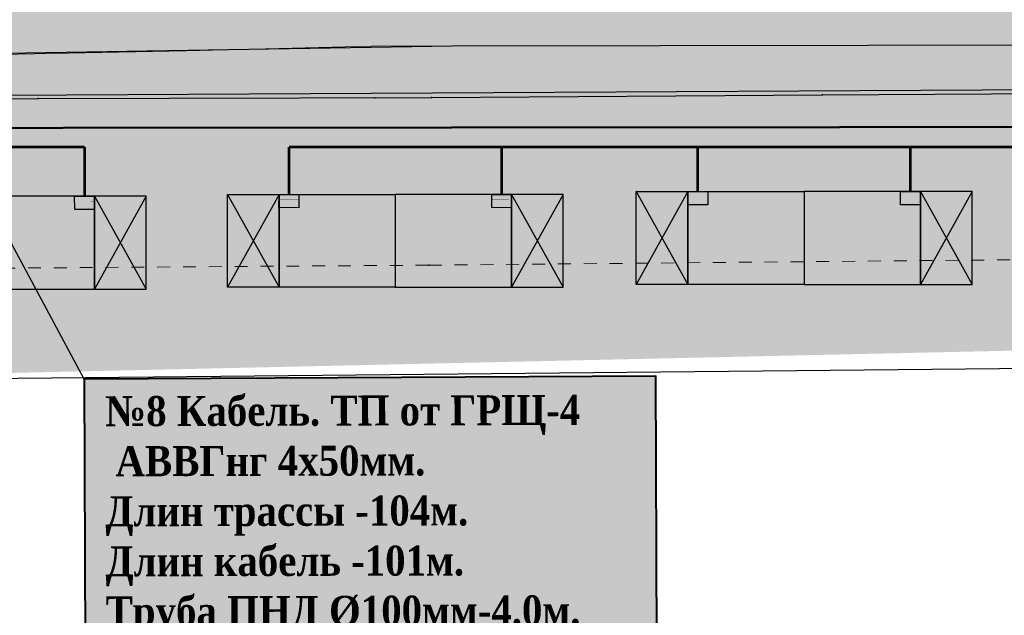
# Model space of a CAD drawing. Extents: x 4085 to 16701, y -65 to 10948.
# Tile 197 of 256: x 15092 to 15130, y 10793 to 10816. Entities that reach past the tile are written whole.
import ezdxf
from ezdxf.xclip import XClip

# ---------------------------------------------------------------- set-up
doc = ezdxf.new("R2010")
doc.units = 0
doc.header["$MEASUREMENT"] = 0
doc.header["$XCLIPFRAME"] = 0
doc.linetypes.add('CONTI', pattern=[0])
doc.linetypes.add('STRIHSMALL', pattern=[1, 0.5, -0.5])
doc.layers.get('0').update_dxf_attribs({"color": 250, "linetype": 'CONTI'})
for name, color, linetype in [('(0001) граница', 7, 'Continuous'), ('(035) Откосы', 7, 'Continuous'), ('PI_TTDEFAULT', 5, 'CONTI'), ('Электрика', 7, 'Continuous')]:
    doc.layers.add(name, color=color, linetype=linetype)
doc.layers.add('.', color=7, linetype='Continuous', lineweight=15)
doc.layers.add('0ZG - GOR-INCE', color=5, linetype='Continuous', lineweight=15)
doc.styles.get("Standard").update_dxf_attribs({"font": 'times.ttf'})
doc.linetypes.add('ОТКОСЫ_НЕУКР1', pattern='A,0.5,["|",Standard,S=-1.199999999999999,R=0,X=0,Y=1.199999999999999],1,["|",Standard,S=-0.5,R=0,X=0,Y=0.5],0.5', length=2)

# ---------------------------------------------------------------- blocks, each defined once
blk = doc.blocks.new('wedwedwedewdewd')
at = {"layer": '.', "linetype": 'Continuous'}
h = blk.add_hatch(color=256, dxfattribs=at)
h.dxf.hatch_style = 1
h.set_gradient(color1=(255, 217, 179), color2=(255, 209, 163), one_color=1, tint=0.8199999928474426, name='HEMISPHERICAL')
h.paths.add_polyline_path([(16128.6629179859, 10756.6104308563), (16126.6629179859, 10756.6104308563), (16126.6629179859, 10760.2104308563), (16128.6629179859, 10760.2104308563)])
h.paths.add_polyline_path([(16137.6629179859, 10756.6104308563), (16139.6629179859, 10756.6104308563), (16139.6629179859, 10760.2104308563), (16137.6629179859, 10760.2104308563)])
h = blk.add_hatch(color=256, dxfattribs=at)
h.dxf.hatch_style = 1
h.set_gradient(color1=(255, 127, 127), color2=(255, 133, 133), one_color=1, tint=0.7599999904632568, name='HEMISPHERICAL')
h.paths.add_polyline_path([(16133.1629179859, 10760.2104308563), (16133.1629179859, 10756.6104308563), (16137.6629179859, 10756.6104308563), (16137.6629179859, 10760.2104308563)])
h.paths.add_polyline_path([(16133.1629179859, 10760.2104308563), (16133.1629179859, 10756.6104308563), (16128.6629179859, 10756.6104308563), (16128.6629179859, 10760.2104308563)])
at = {"linetype": 'Continuous'}
for points in [[(16128.6629179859, 10756.6104308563), (16126.6629179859, 10756.6104308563), (16126.6629179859, 10760.2104308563), (16128.6629179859, 10760.2104308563)], [(16133.1629179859, 10760.2104308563), (16133.1629179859, 10756.6104308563), (16128.6629179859, 10756.6104308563), (16128.6629179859, 10760.2104308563)], [(16133.1629179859, 10760.2104308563), (16133.1629179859, 10756.6104308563), (16137.6629179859, 10756.6104308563), (16137.6629179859, 10760.2104308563)], [(16137.6629179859, 10756.6104308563), (16139.6629179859, 10756.6104308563), (16139.6629179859, 10760.2104308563), (16137.6629179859, 10760.2104308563)]]:
    blk.add_lwpolyline(points, close=True, dxfattribs=at)
for points in [[(16126.6629179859, 10760.2104308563), (16128.6629179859, 10756.6104308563)], [(16128.6629179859, 10760.2104308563), (16126.6629179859, 10756.6104308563)], [(16137.6629179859, 10760.2104308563), (16139.6629179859, 10756.6104308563)], [(16139.6629179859, 10760.2104308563), (16137.6629179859, 10756.6104308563)]]:
    blk.add_lwpolyline(points, dxfattribs=at)
blk = doc.blocks.new('DWQDWQDWQDW')
at = {"layer": '(035) Откосы', "color": 253, "linetype": 'ОТКОСЫ_НЕУКР1', "elevation": -0.6170000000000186, "flags": 128}
blk.add_lwpolyline([(16564.2685543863, 8940.05366447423), (16571.56438794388, 8940.049617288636), (16579.24229880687, 8940.682216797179), (16586.23834138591, 8939.28798064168), (16594.08376090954, 8937.329337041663), (16596.23756082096, 8937.07311931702), (16604.99378058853, 8932.406532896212), (16613.69562732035, 8927.074860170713), (16626.47846730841, 8919.280967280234), (16639.49087866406, 8911.319458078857), (16651.9820064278, 8903.85268458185), (16664.47700269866, 8896.490241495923), (16677.09143031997, 8889.065860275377), (16679.39855639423, 8887.981581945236), (16695.2108295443, 8881.729711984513), (16708.65326078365, 8876.525155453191), (16722.23698177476, 8871.77063759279), (16735.50823853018, 8868.774063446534), (16749.63002218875, 8865.606017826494), (16760.99577287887, 8864.573100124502), (16775.79265262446, 8863.378462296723), (16791.22906654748, 8862.267464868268), (16804.74432975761, 8861.94847750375), (16819.74132904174, 8861.653146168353), (16835.02693216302, 8861.360536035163), (16850.25698425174, 8861.043143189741), (16865.37728238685, 8860.79020800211), (16880.60442877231, 8860.5237254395), (16895.80853699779, 8860.385576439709), (16909.27623827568, 8864.858854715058), (16923.90202324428, 8869.7262688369), (16938.08048568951, 8874.446364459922), (16952.65749232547, 8879.342421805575), (16966.66929764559, 8883.988184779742), (16980.80614278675, 8888.7491203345), (16994.83943295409, 8893.431466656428), (16997.11785405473, 8894.36489901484), (17001.96598783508, 8896.979129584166), (17014.00648242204, 8903.364783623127), (17016.84216589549, 8904.618776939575), (17018.16922240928, 8905.356490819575), (17021.24240132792, 8907.064878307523), (17025.47054322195, 8909.6625474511)], dxfattribs=at)
at = {"color": 253, "linetype": 'Continuous', "elevation": -0.6170000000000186}
blk.add_lwpolyline([(16562.18063359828, 8941.934712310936), (16579.37002182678, 8942.908548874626), (16596.98241794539, 8939.147166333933), (16618.54894594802, 8926.646625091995, 0.02197958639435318), (16678.79663357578, 8890.526571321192, 0.01507167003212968), (16722.66014219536, 8873.868075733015), (16750.42929275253, 8867.603467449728), (16790.58345219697, 8864.285187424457, 0.01330051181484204), (16847.98186172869, 8863.082048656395), (16895.37651316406, 8862.057228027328), (16949.57757229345, 8880.2725550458, 0.04650476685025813), (16996.14201924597, 8896.840733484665), (17017.23438593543, 8907.707821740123), (17025.51246180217, 8912.472396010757)], format="xyb", dxfattribs=at)
at = {"color": 253, "linetype": 'STRIHSMALL', "elevation": -0.2409999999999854}
blk.add_lwpolyline([(16593.21583156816, 8931.924035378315), (16614.44362853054, 8919.185168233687), (16675.036071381, 8883.007916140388), (16720.64128200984, 8865.661257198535), (16749.28270343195, 8859.111734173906), (16790.49098786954, 8855.53213624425), (16849.99348042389, 8854.548292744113), (16896.48786096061, 8853.889257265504), (16953.02450571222, 8872.4673090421), (16964.2357470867, 8876.242711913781), (17016.50260233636, 8897.154158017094)], dxfattribs=at)
at = {"layer": 'PI_TTDEFAULT', "color": 253}
for p in [(16835.02693216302, 8861.360536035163, -0.3420000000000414), (16848.06124639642, 8861.082466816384, -0.2049999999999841), (16850.25698425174, 8861.043143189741, -0.327000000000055), (16865.37728238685, 8860.79020800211, -0.3250000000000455), (16849.99348042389, 8854.548292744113, -0.1689999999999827)]:
    blk.add_point(p, dxfattribs=at)
blk = doc.blocks.new('A$C10aa157c')
at = {"layer": '.', "linetype": 'Continuous', "lineweight": 50}
h = blk.add_hatch(color=4, dxfattribs=at)
h.dxf.hatch_style = 1
h.set_gradient(color1=(0, 255, 255), color2=(0, 255, 255), one_color=1, tint=0.5)
edge = h.paths.add_edge_path()
edge.add_line((117.4324962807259, 25.8464246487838), (111.2859458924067, 22.04202636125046))
edge.add_line((111.2859458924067, 22.04202636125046), (90.49397812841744, 10.57433190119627))
edge.add_line((90.49397812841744, 10.57433190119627), (88.23807309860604, 9.587726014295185))
edge.add_line((88.23807309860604, 9.587726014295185), (6.163735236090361, -19.95635591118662))
edge.add_arc((-27.70549202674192, 74.13336427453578), 100.0000000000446, 270.3128248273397, 289.7972202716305, ccw=False)
edge.add_line((-27.15951241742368, -25.86514524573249), (-114.5854871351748, -26.34248035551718))
edge.add_line((-114.5854871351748, -26.34248035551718), (-131.8038967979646, -25.51755084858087))
edge.add_line((-131.8038967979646, -25.51755084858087), (-156.2513825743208, -23.98036590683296))
edge.add_line((-156.2513825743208, -23.98036590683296), (-183.7814535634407, -18.45982324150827))
edge.add_line((-183.7814535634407, -18.45982324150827), (-197.4729350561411, -14.02515858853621))
edge.add_line((-197.4729350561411, -14.02515858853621), (-226.9882538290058, -3.257921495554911))
edge.add_line((-226.9882538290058, -3.257921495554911), (-229.3201723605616, -2.22804471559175))
edge.add_line((-229.3201723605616, -2.22804471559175), (-266.0129081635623, 18.33381446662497))
edge.add_line((-266.0129081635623, 18.33381446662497), (-302.414357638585, 39.40997971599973))
edge.add_line((-302.414357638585, 39.40997971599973), (-311.2653128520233, 44.05475481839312))
edge.add_arc((-5824.953526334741, -31255.54911888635), 31781.53489632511, 80.00936784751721, 80.04077242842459)
edge.add_arc((-344.2962635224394, -73.22361097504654), 121.3386725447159, 82.48260712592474, 104.7849835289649)
edge.add_line((-375.2609654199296, 44.0975750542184), (-422.1471010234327, 28.59770207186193))
edge.add_line((-422.1471010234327, 28.59770207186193), (-424.8801888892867, 34.73041368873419))
edge.add_line((-424.8801888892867, 34.73041368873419), (-369.9069065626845, 51.63645814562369))
edge.add_arc((-345.3716680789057, -51.17261419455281), 105.6961838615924, 80.20076656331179, 103.42249696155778, ccw=False)
edge.add_line((-327.3825670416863, 52.98148090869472), (-309.305153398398, 49.80210033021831))
edge.add_line((-309.305153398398, 49.80210033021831), (-299.5158731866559, 44.66491412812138))
edge.add_line((-299.5158731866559, 44.66491412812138), (-263.0429987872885, 23.54739438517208))
edge.add_line((-263.0429987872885, 23.54739438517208), (-226.6355735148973, 3.145417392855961))
edge.add_line((-226.6355735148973, 3.145417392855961), (-224.7456836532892, 2.310759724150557))
edge.add_line((-224.7456836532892, 2.310759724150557), (-195.5197359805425, -8.350914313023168))
edge.add_line((-195.5197359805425, -8.350914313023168), (-182.2621487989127, -12.64504079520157))
edge.add_line((-182.2621487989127, -12.64504079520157), (-155.4697206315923, -18.01766561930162))
edge.add_line((-155.4697206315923, -18.01766561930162), (-131.4720545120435, -19.52656724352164))
edge.add_line((-131.4720545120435, -19.52656724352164), (-114.4582114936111, -20.34169601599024))
edge.add_line((-114.4582114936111, -20.34169601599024), (-27.19227119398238, -19.86523467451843))
edge.add_arc((-27.70549202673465, 74.13336427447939), 93.99999999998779, 270.3128248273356, 289.7972202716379)
edge.add_line((4.131581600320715, -14.31097270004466), (86.01742751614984, 15.16525827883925))
edge.add_line((86.01742751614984, 15.16525827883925), (87.83742534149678, 15.96122288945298))
edge.add_line((87.83742534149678, 15.96122288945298), (108.2562857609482, 27.2231320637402))
edge.add_line((108.2562857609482, 27.2231320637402), (115.2645194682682, 31.56086796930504))
edge.add_line((115.2645194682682, 31.56086796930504), (117.4324962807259, 25.8464246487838))
at = {"linetype": 'Continuous'}
h = blk.add_hatch(color=256, dxfattribs=at)
h.dxf.hatch_style = 1
h.set_gradient(color1=(196, 196, 196), color2=(179, 179, 179), one_color=1, tint=0.699999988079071, name='SPHERICAL')
edge = h.paths.add_edge_path()
edge.add_line((-329.6939609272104, -123.8959480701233), (-413.5123903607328, -4.99904155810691))
edge.add_line((-413.5123903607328, -4.99904155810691), (-355.7886663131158, 33.28476060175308))
edge.add_line((-355.7886663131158, 33.28476060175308), (-335.031477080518, 75.58643090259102))
edge.add_line((-335.031477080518, 75.58643090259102), (-290.265852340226, 52.29770563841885))
edge.add_arc((-35.22096130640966, 435.710675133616), 460.4925641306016, 236.3682958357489, 253.1961533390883)
edge.add_arc((23.16678665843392, 1743.610821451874), 1759.185429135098, 263.7500878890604, 266.8247429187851)
edge.add_line((-74.2750708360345, -12.87386635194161), (-37.8087558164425, -12.38197344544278))
edge.add_line((-37.8087558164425, -12.38197344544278), (-8.681647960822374, -7.258780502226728))
edge.add_line((-8.681647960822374, -7.258780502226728), (21.71312455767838, 1.674478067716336))
edge.add_line((21.71312455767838, 1.674478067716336), (73.82824807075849, 22.10592837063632))
edge.add_line((73.82824807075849, 22.10592837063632), (122.4104008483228, 60.65294329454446))
edge.add_line((122.4104008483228, 60.65294329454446), (125.2745590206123, 27.75500045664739))
edge.add_line((125.2745590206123, 27.75500045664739), (114.748125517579, 2.379272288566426))
edge.add_line((114.748125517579, 2.379272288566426), (116.6623456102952, -0.02417328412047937))
edge.add_line((116.6623456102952, -0.02417328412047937), (116.2891382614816, -3.732436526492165))
edge.add_line((116.2891382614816, -3.732436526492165), (111.2584338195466, -27.65741119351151))
edge.add_line((111.2584338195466, -27.65741119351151), (112.8600939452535, -27.92515144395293))
edge.add_line((112.8600939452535, -27.92515144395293), (106.1017429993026, -65.58583641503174))
edge.add_line((106.1017429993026, -65.58583641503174), (101.2804055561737, -90.48027766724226))
edge.add_line((101.2804055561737, -90.48027766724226), (98.81490888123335, -96.13533966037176))
edge.add_line((98.81490888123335, -96.13533966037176), (53.13542081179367, -97.30507864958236))
edge.add_line((53.13542081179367, -97.30507864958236), (30.09047449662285, -97.89520286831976))
edge.add_line((30.09047449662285, -97.89520286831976), (12.28662535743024, -98.29843708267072))
edge.add_line((12.28662535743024, -98.29843708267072), (-62.51886126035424, -99.99268484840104))
edge.add_line((-62.51886126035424, -99.99268484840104), (-93.46711186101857, -101.1777100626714))
edge.add_line((-93.46711186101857, -101.1777100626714), (-93.73522817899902, -109.8933634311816))
edge.add_line((-93.73522817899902, -109.8933634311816), (-152.9130991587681, -112.2181400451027))
edge.add_line((-152.9130991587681, -112.2181400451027), (-153.085833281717, -120.2735644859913))
edge.add_line((-153.085833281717, -120.2735644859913), (-196.6151896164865, -120.663996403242))
edge.add_line((-196.6151896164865, -120.663996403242), (-196.010272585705, -100.2536491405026))
edge.add_line((-196.010272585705, -100.2536491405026), (-236.8828322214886, -97.89520286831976))
edge.add_line((-236.8828322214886, -97.89520286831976), (-266.6043384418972, -99.72434434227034))
edge.add_line((-266.6043384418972, -99.72434434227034), (-280.8519175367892, -100.7559259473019))
edge.add_line((-280.8519175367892, -100.7559259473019), (-292.7545044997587, -102.6790545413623))
edge.add_line((-292.7545044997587, -102.6790545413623), (-308.6164820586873, -109.5958216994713))
edge.add_line((-308.6164820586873, -109.5958216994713), (-329.6939609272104, -123.8959480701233))
blk.add_lwpolyline([(-373.7944340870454, 108.5221690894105), (-373.7944340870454, 37.87383067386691), (-338.7973859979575, -11.84971716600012), (-296.1668647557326, 12.1688909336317), (-278.1502265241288, 12.66864525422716), (-222.2923186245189, -17.35473897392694), (-192.3131233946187, -27.41567740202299), (-152.841873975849, -36.13979106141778), (-88.61392933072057, -37.22940865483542), (-24.38736609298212, -36.59652979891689), (-4.075459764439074, -35.34637554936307), (26.99026940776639, -25.76186857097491), (74.74103602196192, -7.278631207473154), (109.4043596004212, 7.298652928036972), (135.566190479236, 19.46775833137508), (110.1840137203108, 64.19822788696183), (9.488295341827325, 20.69822151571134), (-104.2532370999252, 13.96907995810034), (-207.6545405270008, 33.67587202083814), (-251.5703695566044, 64.2554686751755), (-301.8282399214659, 93.33502415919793), (-373.7944340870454, 108.5221690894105)], dxfattribs=at)
at = {"linetype": 'Continuous', "lineweight": 30}
blk.add_lwpolyline([(-114.4582114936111, -20.34169601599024), (-27.19227119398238, -19.86523467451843, 0.0852221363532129), (4.131581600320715, -14.31097270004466), (86.01742751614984, 15.16525827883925), (87.83742534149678, 15.96122288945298), (108.2562857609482, 27.2231320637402), (115.2645194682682, 31.56086796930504), (117.4324962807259, 25.8464246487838), (111.2859458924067, 22.04202636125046), (90.49397812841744, 10.57433190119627), (88.23807309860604, 9.587726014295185), (6.163735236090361, -19.95635591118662, -0.08522213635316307), (-27.15951241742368, -25.86514524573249), (-114.5854871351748, -26.34248035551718)], format="xyb", dxfattribs=at)
at = {"linetype": 'Continuous', "elevation": -1.836999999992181}
blk.add_lwpolyline([(-310.5347289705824, 45.93517624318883), (-288.727846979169, 33.96953195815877), (-274.4873257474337, 25.23622013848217), (-257.6072697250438, 15.40358086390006), (-243.4411516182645, 7.570372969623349), (-227.6496925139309, -0.7277474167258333), (-212.7345870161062, -6.331781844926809), (-195.4560515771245, -12.39361442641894), (-183.4075955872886, -16.35303855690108), (-155.4991731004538, -21.96472225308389), (-122.889283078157, -23.89089112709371), (-107.8811498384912, -24.49342670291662), (-81.50336457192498, -24.62609611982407), (-54.75523238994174, -24.19153198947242), (-30.58178783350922, -24.14722349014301), (-10.46175109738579, -24.11034464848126), (15.60182704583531, -14.66533892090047), (36.49558892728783, -7.093788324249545), (44.56949260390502, -4.270245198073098), (63.54049542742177, 1.907058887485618), (78.57534353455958, 7.959346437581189), (93.13901648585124, 15.03243375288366), (116.5460771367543, 28.18288504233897), (118.3102865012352, 29.25414919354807)], dxfattribs=at)
at = {"linetype": 'Continuous'}
for p in [(-16206.25711438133, -10790.22022959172), (-16190.11516124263, -10790.14928523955), (-16174.29260726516, -10790.04285775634)]:
    blk.add_blockref('wedwedwedewdewd', p, dxfattribs=at)
at = {"layer": '0ZG - GOR-INCE', "linetype": 'Continuous', "rotation": 1.343740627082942}
blk.add_blockref('DWQDWQDWQDW', (-16693.37190173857, -9279.936333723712, -1.219999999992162), dxfattribs=at)
blk = doc.blocks.new('16Г5Ш1Д65')
at = {"layer": '.', "lineweight": 35}
h = blk.add_hatch(color=256, dxfattribs=at)
h.dxf.hatch_style = 1
h.paths.add_polyline_path([(408872.3951494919, 4233258.828926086), (408872.0779764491, 4233258.829036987), (408872.0802672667, 4233258.060426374), (408872.3946124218, 4233258.060316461)])
at = {"color": 250, "lineweight": 30, "const_width": 0.006399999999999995}
blk.add_lwpolyline([(408871.8826124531, 4233258.060495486), (408871.8831495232, 4233258.82910511), (408872.3951494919, 4233258.828926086), (408872.3946124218, 4233258.060316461)], close=True, dxfattribs=at)
at = {"layer": 'Электрика', "color": 250, "lineweight": 30, "const_width": 0.006399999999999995}
blk.add_lwpolyline([(408872.0802655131, 4233258.061014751), (408872.0779765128, 4233258.829015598)], dxfattribs=at)

msp = doc.modelspace()

# ---------------------------------------------------------------- block references
at = {"linetype": 'Continuous'}
ref = msp.add_blockref('A$C10aa157c', (15163.26248192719, 10839.00416148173, 0.1769999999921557), dxfattribs=at)
XClip(ref).set_block_clipping_path([(-373.7944340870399, 108.52216908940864), (-301.8282399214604, 93.33502415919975), (-251.57036955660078, 64.25546867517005), (-207.6545405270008, 33.67587202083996), (-104.25323709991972, 13.969079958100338), (9.488295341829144, 20.69822151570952), (110.18401372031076, 64.19822788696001), (135.5661904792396, 19.467758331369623), (74.7410360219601, -7.278631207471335), (26.99026940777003, -25.76186857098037), (-4.075459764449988, -35.34637554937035), (-88.61392933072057, -37.22940865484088), (-152.84187397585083, -36.1397910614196), (-192.31312339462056, -27.415677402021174), (-222.2923186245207, -17.35473897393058), (-278.15022652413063, 12.668645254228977), (-296.17026621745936, 12.384943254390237), (-338.7973859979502, -11.849717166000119), (-373.7944340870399, 37.873830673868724)])

# ---------------------------------------------------------------- texts
at = {"layer": 'Электрика', "color": 0, "insert": (15095.07621521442, 10801.2477756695, 0.02976429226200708), "char_height": 1.163408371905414, "width": 26.49153654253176, "attachment_point": 1, "rotation": 0.15379630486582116}
msp.add_mtext('{\\fTimes New Roman|b1|i0|c204|p18;\\W0.9;\\C5;№8 Кабель. ТП от ГРЩ-4                      АВВГнг 4х50мм. \\PДлин трассы -104м.\\PДлин кабель -101м.\\PТруба ПНД %%C100мм-4.0м.}', dxfattribs=at)

# ---------------------------------------------------------------- next in the draw order: hatches: boundary and pattern name
at = {"layer": '.', "linetype": 'Continuous', "lineweight": 40, "true_color": 0xffffff}
h = msp.add_hatch(color=7, dxfattribs=at)
h.dxf.hatch_style = 1
h.paths.add_polyline_path([(15116.43638632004, 10791.74828556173), (15116.39677817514, 10802.01931895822), (15094.26907742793, 10801.90954698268), (15094.30877860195, 10791.61107457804)])

# ---------------------------------------------------------------- next in the draw order: linework, layer by layer
at = {"layer": '(0001) граница', "color": 5, "linetype": 'Continuous', "lineweight": 40}
msp.add_lwpolyline([(15094.30877860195, 10791.61107457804), (15116.43638632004, 10791.74828556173), (15116.39677817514, 10802.01931895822), (15094.26907742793, 10801.90954698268)], close=True, dxfattribs=at)
at = {"color": 1, "lineweight": 40, "elevation": 0.1769999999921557}
for points in [[(15011.08311822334, 10823.07149733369), (15009.78784603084, 10813.46720607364), (15048.39559886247, 10811.60359596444), (15138.5145536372, 10811.68719350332), (15162.58395884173, 10815.74259937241), (15196.8388219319, 10827.53717258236), (15197.73899683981, 10827.86489561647), (15198.79710658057, 10825.29739339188)], [(15153.68390682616, 10811.54765932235), (15153.18530382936, 10814.15903881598), (15138.5145536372, 10811.68719350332), (15048.39559886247, 10811.60359596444), (15009.78784603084, 10813.46720607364), (15010.98775521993, 10823.08366127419)]]:
    msp.add_lwpolyline(points, dxfattribs=at)
at = {"color": 5, "linetype": 'Continuous', "const_width": 0.1, "elevation": 0.1769999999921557}
for points in [[(15102.19453981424, 10810.89584700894), (15138.66293411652, 10810.89584700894), (15153.54241553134, 10812.73104701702), (15170.66077466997, 10816.98929665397), (15186.3911969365, 10823.10516959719), (15187.3875030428, 10820.96991341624)], [(15023.5440656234, 10811.85336281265), (15045.3406567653, 10810.89584700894), (15092.9592028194, 10810.89584700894), (15094.2838933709, 10810.89584700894)], [(15094.2838933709, 10808.99304349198), (15094.2838933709, 10810.89584700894)], [(15102.19453981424, 10809.06360666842), (15102.19453981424, 10810.89584700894)], [(15110.42600341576, 10809.06314777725), (15110.42600341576, 10810.89584700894)], [(15118.01709755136, 10809.1716958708), (15118.01709755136, 10810.89584700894)], [(15126.24839848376, 10809.17144190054), (15126.24839848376, 10810.89584700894)]]:
    msp.add_lwpolyline(points, dxfattribs=at)
at = {"color": 5, "linetype": 'Continuous', "elevation": 0.1769999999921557}
msp.add_lwpolyline([(15094.26907742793, 10801.90954698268), (15090.28104493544, 10809.33019567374)], dxfattribs=at)
at = {"color": 2, "linetype": 'Continuous', "elevation": 0.1769999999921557}
for points in [[(15093.89950133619, 10808.99173095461), (15094.66828540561, 10808.99435602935), (15094.67003366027, 10808.48235904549), (15093.90142933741, 10808.47946626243)], [(15101.81023867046, 10809.06530709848), (15102.57901969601, 10809.06190545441), (15102.57675425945, 10808.54991049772), (15101.80815087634, 10808.55304303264)], [(15110.04161518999, 10809.06099116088), (15110.81039164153, 10809.06530439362), (15110.8132641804, 10808.55331248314), (15110.04466806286, 10808.54873193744)], [(15117.6327926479, 10809.17173458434), (15118.40158119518, 10809.1716571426), (15118.40152962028, 10808.65965717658), (15117.63291987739, 10808.65946627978)], [(15125.8640043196, 10809.17114921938), (15126.63279264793, 10809.17173458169), (15126.63318248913, 10808.65973476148), (15125.86457319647, 10808.6588812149)]]:
    msp.add_lwpolyline(points, close=True, dxfattribs=at)

# ---------------------------------------------------------------- next in the draw order: block references
at = {"color": 5, "lineweight": 35}
for p, rotation in [((-4219810.165898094, 402264.7108160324, 0.1769999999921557), 270.2356759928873), ((-4216603.437276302, 435450.9394731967, 0.1769999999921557), 269.786519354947), ((-4220643.406793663, 392964.457961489, 0.1769999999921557), 270.3614912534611), ((-4218384.18554659, 417149.3952658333, 0.1769999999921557), 270.0342641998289), ((-4218724.703484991, 413499.3688340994, 0.1769999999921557), 270.0836612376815)]:
    msp.add_blockref('16Г5Ш1Д65', p, dxfattribs=dict(at, rotation=rotation))

doc.saveas('drawing.dxf')
